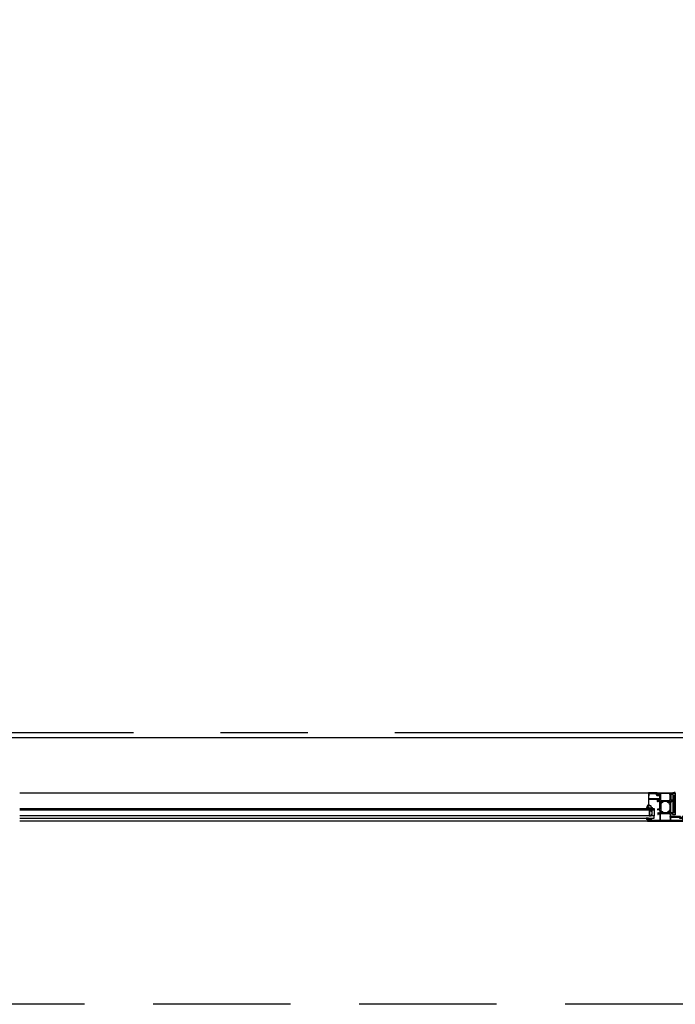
# Model space of a CAD drawing. Header units: millimetres. Extents: x 111285 to 237437, y -9513 to 52045.
# Tile 8 of 117: x 128282 to 129715, y 0 to 2152. Entities that reach past the tile are written whole.
import ezdxf

# ---------------------------------------------------------------- set-up
doc = ezdxf.new("R2010")
doc.units = ezdxf.units.MM
doc.header["$LTSCALE"] = 100
doc.linetypes.add('CENTER', pattern=[50.8, 31.75, -6.35, 6.35, -6.35])
doc.linetypes.add('DASHED3', pattern=[4.5, 3, -1.5])
doc.layers.get('0').update_dxf_attribs({"color": 252})
for name, color, linetype in [('0-aanzicht', 252, 'Continuous'), ('0-BUITENKOZIJNEN', 252, 'Continuous'), ('0-HOOFDSTRAMIEN', 1, 'CENTER')]:
    doc.layers.add(name, color=color, linetype=linetype)
doc.layers.add('X-ref binnenlijn', color=252, linetype='Continuous', plot=False)
doc.linetypes.add('ZIGZAG', pattern='A,0.00254,-5.08,[131,ltypeshp.shx,S=5.08,R=0,X=-5.08,Y=0],-10.16,[131,ltypeshp.shx,S=5.08,R=180,X=5.08,Y=0],-5.08', length=20.32254)

# ---------------------------------------------------------------- blocks, each defined once
blk = doc.blocks.new('U-STRAMIEN')
at = {"layer": '0-HOOFDSTRAMIEN', "ltscale": 0.3}
blk.add_lwpolyline([(-5000, 0), (68000, 0)], dxfattribs=at)
blk = doc.blocks.new('P-71191BLOCK')
at = {"layer": '0-BUITENKOZIJNEN', "linetype": 'Continuous', "ltscale": 0.25}
blk.add_lwpolyline([(14.4, 46.4), (13, 45.6), (12.5, 45.6, -0.414214), (12.3, 45.8), (12.3, 49.6, -0.414214), (12.5, 49.8), (14.5, 49, 0.9366), (14.9, 48.8), (15.9, 50.5, 0.577375), (15.7, 51), (12.1, 51, -0.414214), (11.4, 51.7), (11.4, 54.2, -0.414214), (11.7, 54.5), (12.3, 54.5, 1), (12.3, 55.5), (9.1, 55.5, 0.412335), (8.3, 54.7, 0.416094), (8.5, 54.5), (9.7, 54.5, -0.414214), (9.9, 54.3), (9.9, 51.5, -0.414214), (9.4, 51), (-3.9, 51, -0.410557), (-4.4, 51.5), (-4.6, 67), (-4.6, 69.5, -0.414214), (-4.1, 70), (-3.2, 70, -0.414214), (-3, 69.8), (-3, 68.9, 1), (-2.2, 68.9), (-2.2, 72, 0.414214), (-2.7, 72.5), (-3, 72.5, 0.414214), (-3.2, 72.3), (-3.2, 71.7, -0.414214), (-3.7, 71.2), (-4.3, 71.2, -0.414214), (-4.8, 71.7), (-4.8, 76.3, -0.414214), (-4.3, 76.8), (-3.7, 76.8, -0.414214), (-3.2, 76.3), (-3.2, 75.7, 0.414214), (-3, 75.5), (-2.7, 75.5, 0.414214), (-2.2, 76), (-2.2, 77.5, 0.414214), (-2.7, 78), (-5.7, 78, 0.414214), (-6.2, 77.5), (-6.2, 0.5, 0.414214), (-5.7, 0), (3.5, 0, 0.414214), (4, 0.5), (4, 2, 0.414214), (3.5, 2.5), (3.4, 2.5, 0.414214), (3.2, 2.3), (3.2, 2, -1), (1.6, 2), (1.6, 6, -1), (3.2, 6), (3.2, 5.7, 0.414214), (3.4, 5.5), (3.5, 5.5, 0.414214), (4, 6), (4, 26.5, -0.414214), (4.5, 27), (10, 27, -0.414214), (10.5, 26.5), (10.5, 23.4, -0.414214), (10.3, 23.2), (8.7, 23.2, 0.414214), (8.5, 23, 0.414214), (9.3, 22.2), (11.6, 22.2, 0.414214), (12.1, 22.7), (12.1, 26.8, -0.414214), (12.3, 27), (15.7, 27, 0.577351), (15.9, 27.5), (14.9, 29.2, 0.936617), (14.5, 29), (12.5, 28.2, -0.414214), (12.3, 28.4), (12.3, 32.2, -0.414214), (12.5, 32.4), (13, 32.4), (14.4, 31.6, 0.999993), (14.8, 31.6), (14.8, 32, 0.267949), (13.3, 34.6), (12.8, 34.8, -0.267949), (12.3, 35.7), (12.3, 42.3, -0.267949), (12.8, 43.2), (13.3, 43.4, 0.267949), (14.8, 46), (14.8, 46.4, 0.999992)], format="xyb", close=True, dxfattribs=at)
at = {"layer": '0-BUITENKOZIJNEN', "linetype": 'Continuous'}
for points in [[(-4.8, 28.9), (-4.8, 32.1, -0.414214), (-4.6, 32.3), (-4.4, 32.3, 0.414214), (-4.2, 32.5), (-4.2, 33.6, 0.414214), (-4.4, 33.8), (-4.6, 33.8, -0.414214), (-4.8, 34), (-4.8, 47.5, -0.414214), (-4.6, 47.7), (-4.4, 47.7, 0.414214), (-4.2, 47.9), (-4.2, 49, -0.414214), (-4, 49.2), (-2.9, 49.2, 0.414214), (-2.7, 49.4, -0.414214), (-2.5, 49.6), (8.8, 49.6, -0.414214), (9, 49.4, 0.414214), (9.2, 49.2), (10.3, 49.2, -0.414214), (10.5, 49), (10.5, 29, -0.414214), (10.3, 28.8), (9.2, 28.8, 0.414214), (9, 28.6, -0.414214), (8.8, 28.4), (4.2, 28.4, -0.414214), (4, 28.6, 0.414214), (3.8, 28.8), (2.8, 28.8, 0.414214), (2.6, 28.6, -0.414214), (2.4, 28.4), (-4.3, 28.4, -0.414214)], [(-0.1, 1.4), (-4.3, 1.4, -0.414214), (-4.8, 1.9), (-4.8, 26.5, -0.414214), (-4.3, 27), (2.1, 27, -0.414214), (2.6, 26.5), (2.6, 8.7, -0.414214), (2.1, 8.2), (1.9, 8.2, 0.414214), (0.4, 6.7), (0.4, 1.9, -0.414214)]]:
    blk.add_lwpolyline(points, format="xyb", close=True, dxfattribs=at)
blk = doc.blocks.new('P-70157BLOCK')
at = {"layer": '0-BUITENKOZIJNEN', "linetype": 'Continuous'}
for points in [[(14.5, 4.8, -0.536675), (14.3, 5.1, -0.301511), (16.2, 6.3), (18, 6.3, -0.414214), (18.5, 5.8), (18.5, -27.2, -0.414214), (18, -27.7), (16.2, -27.7, -0.301511), (14.3, -26.5, -0.536675), (14.5, -26.2), (16.2, -26.2, 0.414214), (16.7, -25.7), (16.7, -23.2, 0.414214), (16.2, -22.7), (2.7, -22.7, 0.414214), (2.2, -23.2), (2.2, -25.7, 0.414214), (2.7, -26.2), (4.1, -26.2, -0.553992), (4.3, -26.5, -0.287008), (2.7, -27.5), (-0.1, -27.5, -0.414214), (-1.1, -26.5), (-1.1, -26.4, -0.414214), (-0.9, -26.2), (0.3, -26.2, 0.414214), (0.5, -26), (0.5, -23.4, 0.414214), (-0.2, -22.7), (-0.2, -22.7), (-2.9, -22.7), (-2.9, -22.7, -0.57735), (-3.1, -22.3), (-2.8, -21.6), (-2.1, -20.5, -1), (-1.8, -20.7), (-0.3, -21.3, 0.534511), (0, -21.1), (0, -21.1), (0, -17.5, 0.414214), (-0.2, -17.3), (-0.7, -17.3), (-0.7, -17.3), (-2.1, -18.1, -1.077346), (-2.5, -18.1), (-2.5, -17.7, -0.267949), (-1, -15.1), (-1, -15.1), (-0.5, -14.9, 0.267949), (0, -14), (0, -10.7), (0, -10.7), (0, -7.4, 0.267949), (-0.5, -6.5), (-0.5, -6.5), (-1, -6.3, -0.267949), (-2.5, -3.7), (-2.5, -3.7), (-2.5, -3.3, -1.077346), (-2.1, -3.3), (-0.7, -4.1), (-0.2, -4.1, 0.414214), (0, -3.9), (0, -3.9), (0, -0.3), (0, -0.3, 0.534511), (-0.3, -0.1), (-1.8, -0.7), (-1.8, -0.7, -1), (-2.1, -0.9), (-2.1, -0.9), (-2.8, 0.2), (-2.8, 0.2), (-3.1, 0.8, -0.57735), (-2.9, 1.3), (-2.9, 1.3), (-0.2, 1.3, 0.414214), (0.5, 2), (0.5, 4.6, 0.414214), (0.3, 4.8), (-0.9, 4.8, -0.414214), (-1.1, 5), (-1.1, 5.1, -0.414214), (-0.1, 6.1), (2.7, 6.1, -0.287008), (4.3, 5.1, -0.553992), (4.1, 4.8), (2.7, 4.8, 0.414214), (2.2, 4.3), (2.2, 1.8, 0.414214), (2.7, 1.3), (16.2, 1.3, 0.414214), (16.7, 1.8), (16.7, 4.3, 0.414214), (16.2, 4.8)], [(17.1, -5.7), (17.1, -5.7), (17.1, -2.2), (17.1, -2.2, 0.414214), (16.9, -2, -0.414214), (16.7, -1.8), (16.7, -0.7), (16.7, -0.7, 0.414214), (16.5, -0.5), (15.4, -0.5, -0.414214), (15.2, -0.3, 0.414214), (15, -0.1), (3.5, -0.1), (3.5, -0.1, 0.414214), (3.3, -0.3, -0.414214), (3.1, -0.5), (2, -0.5, 0.414214), (1.8, -0.7), (1.8, -1.8), (1.8, -20.7), (1.8, -20.7, 0.414214), (2, -20.9), (3.1, -20.9, -0.414214), (3.3, -21.1, 0.414214), (3.5, -21.3), (15, -21.3, 0.414214), (15.2, -21.1), (15.2, -21.1, -0.414214), (15.4, -20.9), (15.4, -20.9), (16.5, -20.9, 0.414214), (16.7, -20.7), (16.7, -20.7), (16.7, -19.6), (16.7, -19.6, -0.414214), (16.9, -19.4), (16.9, -19.4, 0.414214), (17.1, -19.2), (17.1, -19.2)]]:
    blk.add_lwpolyline(points, format="xyb", close=True, dxfattribs=at)
blk = doc.blocks.new('SR2-horizontal')
at = {"linetype": 'Continuous', "ltscale": 0.25}
for p, q in [((-428, -400), (-1800, -400)), ((-1800, -462), (-425.6, -462))]:
    blk.add_line(p, q, dxfattribs=at)
at = {"linetype": 'Continuous'}
for p, q in [((-412.9, -424), (-1800, -424)), ((-1800, -428), (-412.9, -428)), ((-424.5, -416.8), (-424.5, -412)), ((-424.5, -412), (-419.5, -412)), ((-423.3, -418), (-424.5, -416.8)), ((-424.5, -419.2), (-423.3, -418)), ((-424.5, -424), (-424.5, -419.2)), ((-419.5, -424), (-424.5, -424)), ((-419.5, -413), (-423, -413)), ((-423, -413), (-423, -423)), ((-423, -423), (-419.5, -423)), ((-419.5, -412), (-417.5, -414)), ((-419.5, -414), (-419.5, -413)), ((-418.5, -414), (-419.5, -414)), ((-419.5, -423), (-419.5, -422)), ((-419.5, -422), (-418.5, -422)), ((-417.5, -422), (-419.5, -424)), ((-418.5, -422), (-418.5, -414)), ((-417.5, -414), (-417.5, -422)), ((-412.9, -424), (-412.9, -412)), ((-412.9, -428), (-412.9, -424))]:
    blk.add_line(p, q, dxfattribs=at)
at = {"ltscale": 0.1}
for p, q in [((-372, -414), (-367, -461.5)), ((-367, -414), (-372, -461.5)), ((-367, -414), (-372, -414)), ((-372, -414), (-372, -461.5)), ((-367, -461.5), (-367, -414)), ((-372, -461.5), (-367, -461.5))]:
    blk.add_line(p, q, dxfattribs=at)
at = {"linetype": 'Continuous'}
blk.add_lwpolyline([(-1800, -407), (-412.9, -407), (-412.9, -412), (-1800, -412)], dxfattribs=at)
for points in [[(-426.5, -406.7), (-426.5, -406.7, -0.150479), (-426.7, -406.8), (-426.7, -406.8), (-428.2, -406.8), (-428.2, -406.8, 0.203155), (-430.2, -406.8), (-430.2, -406.8), (-430.5, -406.8), (-430.5, -406.8, -0.321315), (-428.2, -403.6), (-428.2, -403.6), (-428.2, -403.7), (-428.2, -403.7, 0.414214), (-427.7, -404.2), (-427.7, -404.2), (-425.8, -404.2), (-425.8, -404.2, 0.414214), (-425.3, -403.7), (-425.3, -403.7), (-425.3, -403), (-425.3, -403, 0.414214), (-425.5, -402.8), (-425.5, -402.8), (-425.5, -402.8), (-425.6, -402.8), (-425.6, -402.8, -0.414214), (-425.9, -402.5), (-425.9, -402.5), (-425.9, -402.3), (-425.9, -402.3), (-425.1, -401.7), (-425.1, -401.7), (-422.9, -401.7), (-422.9, -401.7), (-422.1, -402.3), (-422.1, -402.3), (-422.1, -402.5), (-422.1, -402.5, -0.414214), (-422.4, -402.8), (-422.4, -402.8), (-422.5, -402.8), (-422.5, -402.8, 0.414214), (-422.7, -403), (-422.7, -403), (-422.7, -403.7), (-422.7, -403.7, 0.414214), (-422.2, -404.2), (-422.2, -404.2), (-421, -404.2), (-421, -404.2, -0.216855), (-421, -404.6), (-421, -404.6, -0.246521), (-421.2, -404.8, 0.121194)], [(-426.9, -406), (-426.9, -406, -0.024804), (-425.8, -405.4), (-425.8, -405.4, 0.78183), (-425.9, -404.8), (-425.9, -404.8), (-427.7, -404.8), (-427.7, -404.8, -0.138255), (-428.3, -404.6), (-428.3, -404.6, 0.29655), (-428.6, -404.6), (-428.6, -404.6, 0.093259), (-429.3, -405.3), (-429.3, -405.3, 0.587696), (-429.1, -405.8), (-429.1, -405.8, -0.095255), (-427.8, -406.1, 0.257242)], [(-423.5, -404.2), (-423.5, -404.2), (-423.5, -402.8), (-423.5, -402.8, 0.414214), (-423.8, -402.5), (-423.8, -402.5), (-424.2, -402.5), (-424.2, -402.5, 0.414214), (-424.5, -402.8), (-424.5, -402.8), (-424.5, -404), (-424.5, -404, 0.300021), (-424.3, -404.3), (-424.3, -404.3), (-423.9, -404.4, 0.538437)], [(-430.2, -428.3), (-427.1, -428.3, -0.191979), (-424, -429.5, 0.398651), (-421.8, -429.5, -0.191979), (-418.7, -428.3), (-416.6, -428.3, -0.414214), (-416.4, -428.5), (-416.4, -428.7, -0.326741), (-416.9, -429.2, 0.302866), (-419.5, -431.3), (-420, -433.1, -0.33328), (-421.1, -433.9), (-422.1, -433.9, 0.198912), (-422.3, -434), (-422.9, -434.6, -0.493145), (-423.2, -434.6), (-423.6, -434, 0.267949), (-423.8, -433.9), (-425.8, -433.9, 0.414214), (-426, -434.1), (-426, -436, -0.635409), (-426.4, -436.2, -0.209907), (-429.1, -429.8, -0.491509), (-428.7, -429.6, -0.194986), (-426.6, -431.4, 1.088983), (-426.2, -431.1, 0.162066), (-429.9, -429, -0.416129), (-430.4, -428.5), (-430.4, -428.5, -0.414214)], [(-396.5, -420.9, -0.126173), (-396.5, -420.7), (-395.6, -419.2), (-395.6, -418.7, 0.414214), (-395.8, -418.5), (-396.8, -418.5, 0.609065), (-397, -418.8, -1.936492), (-398.2, -418.8, 0.609065), (-398.4, -418.5), (-399.4, -418.5), (-399.4, -418.5, 0.534511), (-399.6, -418.8), (-399.6, -418.8), (-399, -420.2, -0.376373), (-399.6, -422.1), (-400.7, -422.7, 0.267949), (-401, -423.1), (-401, -425.5, -0.414214), (-401.5, -426), (-404.2, -426, -0.414214), (-404.5, -425.7), (-404.5, -425.1, 1), (-405.5, -425.1), (-405.5, -426.7, 0.414214), (-405, -427.2), (-401.5, -427.2, -0.414214), (-401, -427.7), (-401, -438.9, 0.267949), (-400.7, -439.3), (-399.6, -439.9, -0.376373), (-399, -441.8), (-399.6, -443.2, 0.534511), (-399.4, -443.5), (-398.4, -443.5, 0.609065), (-398.2, -443.2, -1.936492), (-397, -443.2, 0.609065), (-396.8, -443.5), (-395.8, -443.5), (-395.8, -443.5, 0.414214), (-395.6, -443.3), (-395.6, -443.3), (-395.6, -442.7), (-396.5, -441.3, -0.126173), (-396.5, -441.1, 0.233397), (-397.9, -438.4, -0.239087), (-399, -436.4), (-399, -425.6, -0.239087), (-397.9, -423.6, 0.233397)], [(-382.4, -418.7), (-382.4, -418.7, -0.414214), (-382.2, -418.5), (-381.2, -418.5, -0.609065), (-381, -418.8, 1.936492), (-379.8, -418.8, -0.609065), (-379.6, -418.5), (-378.6, -418.5, -0.534511), (-378.4, -418.8), (-379, -420.2, 0.376373), (-378.4, -422.1), (-377.3, -422.7, -0.267949), (-377, -423.1), (-377, -438.9, -0.267949), (-377.3, -439.3), (-378.4, -439.9, 0.376373), (-379, -441.8), (-378.4, -443.2, -0.534511), (-378.6, -443.5), (-379.6, -443.5, -0.609065), (-379.8, -443.2, 1.936492), (-381, -443.2, -0.609065), (-381.2, -443.5), (-382.2, -443.5, -0.414214), (-382.4, -443.3), (-382.4, -442.7), (-381.5, -441.3, 0.126173), (-381.5, -441.1, -0.233397), (-380.1, -438.4, 0.239087), (-379, -436.4), (-379, -425.6, 0.239087), (-380.1, -423.6, -0.233397), (-381.5, -420.9, 0.126173), (-381.5, -420.7), (-382.4, -419.2)]]:
    blk.add_lwpolyline(points, format="xyb", close=True, dxfattribs=at)
blk.add_arc((-374, -477.9), 16, 64.8134, 84.3822, dxfattribs=at)
at = {"layer": '0-BUITENKOZIJNEN', "linetype": 'Continuous'}
blk.add_lwpolyline([(-424.1, -435.6), (-424.1, -435.6, 0.414214), (-424.6, -436.1), (-424.6, -447.1), (-424.6, -447.1, 0.454262), (-423.6, -448.3), (-415.9, -448.3), (-405.6, -448.3), (-403.3, -448.3, 0.767327), (-403.2, -447.9), (-403.9, -446.7, -0.198912), (-404, -446.5), (-404, -446.4, -0.414214), (-403.8, -446.2), (-403.3, -446.2, -0.131652), (-403.1, -446.3), (-402, -447.7, -0.767327), (-402.4, -449.4), (-405.4, -449.4), (-415.9, -449.4), (-423.6, -449.4, 0.421807), (-424.6, -450.4), (-424.3, -459, 0.406661), (-422.8, -460.5), (-415.9, -460.5), (-409.7, -460.5, 0.267949), (-409.3, -460.2), (-407.8, -457.1, -0.267949), (-406, -456.1), (-403.6, -456.1, -0.668179), (-403.2, -457), (-403.8, -457.5, -0.467105), (-404.3, -457.5, 0.245393), (-404.6, -457.3), (-405.9, -457.3, 0.267949), (-406.8, -457.8), (-407.8, -460, 0.57735), (-407.4, -460.8), (-406.7, -460.8, -0.414214), (-406.5, -461), (-406.5, -461.5, -0.414214), (-407, -462), (-415.9, -462), (-425.3, -462), (-425.3, -462, -0.414214), (-425.8, -461.5), (-425.8, -434.6, -0.414214), (-425.3, -434.1), (-425.3, -434.1), (-424, -434.1), (-424, -434.1, -0.414214), (-423.5, -434.6), (-423.5, -434.6), (-423.5, -435.1), (-423.5, -435.1, -0.414214), (-424, -435.6), (-424.1, -435.6), (-424, -435.6), (-424, -435.6)], format="xyb", close=True, dxfattribs=at)
at = {"linetype": 'ZIGZAG', "ltscale": 0.25, "extrusion": (0, 0, -1), "zscale": -1, "rotation": 270}
blk.add_blockref('P-71191BLOCK', (350, -406.2), dxfattribs=at)
at = {"linetype": 'ZIGZAG', "extrusion": (0, 0, -1), "zscale": -1, "rotation": 270}
blk.add_blockref('P-70157BLOCK', (399.7, -443.5), dxfattribs=at)
blk = doc.blocks.new('onderlegger beganegrond')
at = {"layer": '0-aanzicht', "linetype": 'DASHED3'}
blk.add_lwpolyline([(64822, 0), (15, 0), (15, 15), (0, 15), (0, 44373), (15, 44373), (15, 44388), (33060, 44388)], dxfattribs=at)
at = {"layer": 'X-ref binnenlijn'}
blk.add_lwpolyline([(65120, 12574), (32630, 12574), (32630, 12638), (7405, 12638), (7405, 16138), (32630, 16138), (32630, 29144), (7405, 29144), (7405, 32644), (32630, 32644), (32630, 43805), (583, 43805), (583, 583), (43680, 583)], dxfattribs=at)
at = {"xscale": -1, "rotation": 180}
blk.add_blockref('SR2-horizontal', (3930, 0), dxfattribs=at)

msp = doc.modelspace()

# ---------------------------------------------------------------- linework, layer by layer
at = {"linetype": 'Continuous', "ltscale": 0.25}
for p, q in [((128282, 462), (129656.4, 462)), ((129654, 400), (128282, 400))]:
    msp.add_line(p, q, dxfattribs=at)
at = {"ltscale": 0.1}
for p, q in [((129710, 414), (129715, 461.5)), ((129715, 414), (129710, 461.5)), ((129710, 461.5), (129715, 461.5)), ((129710, 414), (129710, 461.5)), ((129715, 461.5), (129715, 414)), ((129715, 414), (129710, 414))]:
    msp.add_line(p, q, dxfattribs=at)
at = {"linetype": 'Continuous'}
for p, q in [((128282, 428), (129669.1, 428)), ((129669.1, 424), (128282, 424)), ((129662.5, 424), (129657.5, 424)), ((129657.5, 424), (129657.5, 419.2)), ((129657.5, 419.2), (129658.7, 418)), ((129658.7, 418), (129657.5, 416.8)), ((129657.5, 416.8), (129657.5, 412)), ((129657.5, 412), (129662.5, 412)), ((129659, 413), (129659, 423)), ((129659, 423), (129662.5, 423)), ((129662.5, 413), (129659, 413)), ((129664.5, 422), (129662.5, 424)), ((129662.5, 423), (129662.5, 422)), ((129662.5, 422), (129663.5, 422)), ((129662.5, 414), (129662.5, 413)), ((129663.5, 414), (129662.5, 414)), ((129662.5, 412), (129664.5, 414)), ((129663.5, 422), (129663.5, 414)), ((129664.5, 414), (129664.5, 422)), ((129669.1, 428), (129669.1, 424)), ((129669.1, 424), (129669.1, 412))]:
    msp.add_line(p, q, dxfattribs=at)
for points in [[(129651.8, 428.3), (129654.9, 428.3, 0.191979), (129658, 429.5, -0.398651), (129660.2, 429.5, 0.191979), (129663.3, 428.3), (129665.4, 428.3, 0.414214), (129665.6, 428.5), (129665.6, 428.7, 0.326741), (129665.1, 429.2, -0.302866), (129662.5, 431.3), (129662, 433.1, 0.33328), (129660.9, 433.9), (129659.9, 433.9, -0.198912), (129659.7, 434), (129659.1, 434.6, 0.493145), (129658.8, 434.6), (129658.4, 434, -0.267949), (129658.2, 433.9), (129656.2, 433.9, -0.414214), (129656, 434.1), (129656, 436, 0.635409), (129655.6, 436.2, 0.209907), (129652.9, 429.8, 0.491509), (129653.3, 429.6, 0.194986), (129655.4, 431.4, -1.088983), (129655.8, 431.1, -0.162066), (129652.1, 429, 0.416129), (129651.6, 428.5), (129651.6, 428.5, 0.414214)], [(129685.5, 420.9, 0.126173), (129685.5, 420.7), (129686.4, 419.3), (129686.4, 418.7, -0.414214), (129686.2, 418.5), (129685.2, 418.5, -0.609065), (129685, 418.8, 1.936492), (129683.8, 418.8, -0.609065), (129683.6, 418.5), (129682.6, 418.5), (129682.6, 418.5, -0.534511), (129682.4, 418.8), (129682.4, 418.8), (129683, 420.2, 0.376373), (129682.4, 422.1), (129681.3, 422.7, -0.267949), (129681, 423.1), (129681, 425.5, 0.414214), (129680.5, 426), (129677.8, 426, 0.414214), (129677.5, 425.7), (129677.5, 425.1, -1), (129676.5, 425.1), (129676.5, 426.7, -0.414214), (129677, 427.2), (129680.5, 427.2, 0.414214), (129681, 427.7), (129681, 438.9, -0.267949), (129681.3, 439.3), (129682.4, 439.9, 0.376373), (129683, 441.8), (129682.4, 443.2, -0.534511), (129682.6, 443.5), (129683.6, 443.5, -0.609065), (129683.8, 443.2, 1.936492), (129685, 443.2, -0.609065), (129685.2, 443.5), (129686.2, 443.5), (129686.2, 443.5, -0.414214), (129686.4, 443.3), (129686.4, 443.3), (129686.4, 442.8), (129685.5, 441.3, 0.126173), (129685.5, 441.1, -0.233397), (129684.1, 438.4, 0.239087), (129683, 436.4), (129683, 425.6, 0.239087), (129684.1, 423.6, -0.233397)], [(129699.6, 418.7), (129699.6, 418.7, 0.414214), (129699.8, 418.5), (129700.8, 418.5, 0.609065), (129701, 418.8, -1.936492), (129702.2, 418.8, 0.609065), (129702.4, 418.5), (129703.4, 418.5, 0.534511), (129703.6, 418.8), (129703, 420.2, -0.376373), (129703.6, 422.1), (129704.7, 422.7, 0.267949), (129704.9, 423.1), (129704.9, 438.9, 0.267949), (129704.7, 439.3), (129703.6, 439.9, -0.376373), (129703, 441.8), (129703.6, 443.2, 0.534511), (129703.4, 443.5), (129702.4, 443.5, 0.609065), (129702.2, 443.2, -1.936492), (129701, 443.2, 0.609065), (129700.8, 443.5), (129699.8, 443.5, 0.414214), (129699.6, 443.3), (129699.6, 442.8), (129700.5, 441.3, -0.126173), (129700.5, 441.1, 0.233397), (129701.9, 438.4, -0.239087), (129702.9, 436.4), (129702.9, 425.6, -0.239087), (129701.9, 423.6, 0.233397), (129700.5, 420.9, -0.126173), (129700.5, 420.7), (129699.6, 419.3)], [(129655.5, 406.7), (129655.5, 406.7, 0.150479), (129655.3, 406.8), (129655.3, 406.8), (129653.8, 406.8), (129653.8, 406.8, -0.203155), (129651.8, 406.8), (129651.8, 406.8), (129651.5, 406.8), (129651.5, 406.8, 0.321315), (129653.8, 403.6), (129653.8, 403.6), (129653.8, 403.7), (129653.8, 403.7, -0.414214), (129654.3, 404.2), (129654.3, 404.2), (129656.2, 404.2), (129656.2, 404.2, -0.414214), (129656.7, 403.7), (129656.7, 403.7), (129656.7, 403), (129656.7, 403, -0.414214), (129656.5, 402.8), (129656.5, 402.8), (129656.5, 402.8), (129656.4, 402.8), (129656.4, 402.8, 0.414214), (129656.1, 402.5), (129656.1, 402.5), (129656.1, 402.3), (129656.1, 402.3), (129656.9, 401.7), (129656.9, 401.7), (129659.1, 401.7), (129659.1, 401.7), (129659.9, 402.3), (129659.9, 402.3), (129659.9, 402.5), (129659.9, 402.5, 0.414214), (129659.6, 402.8), (129659.6, 402.8), (129659.5, 402.8), (129659.5, 402.8, -0.414214), (129659.3, 403), (129659.3, 403), (129659.3, 403.7), (129659.3, 403.7, -0.414214), (129659.8, 404.2), (129659.8, 404.2), (129661, 404.2), (129661, 404.2, 0.216855), (129661, 404.6), (129661, 404.6, 0.246521), (129660.8, 404.8, -0.121194)], [(129655.1, 406), (129655.1, 406, 0.024804), (129656.2, 405.4), (129656.2, 405.4, -0.78183), (129656.1, 404.8), (129656.1, 404.8), (129654.3, 404.8), (129654.3, 404.8, 0.138255), (129653.7, 404.6), (129653.7, 404.6, -0.29655), (129653.4, 404.6), (129653.4, 404.6, -0.093259), (129652.7, 405.3), (129652.7, 405.3, -0.587696), (129652.9, 405.8), (129652.9, 405.8, 0.095255), (129654.2, 406.1, -0.257242)], [(129658.5, 404.2), (129658.5, 404.2), (129658.5, 402.8), (129658.5, 402.8, -0.414214), (129658.2, 402.5), (129658.2, 402.5), (129657.8, 402.5), (129657.8, 402.5, -0.414214), (129657.5, 402.8), (129657.5, 402.8), (129657.5, 404), (129657.5, 404, -0.300021), (129657.7, 404.3), (129657.7, 404.3), (129658.1, 404.4, -0.538437)]]:
    msp.add_lwpolyline(points, format="xyb", close=True, dxfattribs=at)
msp.add_lwpolyline([(128282, 407), (129669.1, 407), (129669.1, 412), (128282, 412)], dxfattribs=at)
msp.add_arc((129708, 477.9), 16, 275.6178, 295.1866, dxfattribs=at)
at = {"layer": '0-BUITENKOZIJNEN', "linetype": 'Continuous'}
for points in [[(129657.9, 435.6), (129657.9, 435.6, -0.414214), (129657.4, 436.1), (129657.4, 447.1), (129657.4, 447.1, -0.454262), (129658.4, 448.3), (129666.1, 448.3), (129676.4, 448.3), (129678.7, 448.3, -0.767327), (129678.8, 447.9), (129678.1, 446.7, 0.198912), (129678, 446.5), (129678, 446.4, 0.414214), (129678.2, 446.2), (129678.7, 446.2, 0.131652), (129678.9, 446.3), (129680, 447.7, 0.767327), (129679.6, 449.4), (129676.6, 449.4), (129666.1, 449.4), (129658.4, 449.4, -0.421807), (129657.4, 450.4), (129657.7, 459, -0.406661), (129659.2, 460.5), (129666.1, 460.5), (129672.3, 460.5, -0.267949), (129672.7, 460.3), (129674.2, 457.1, 0.267949), (129676, 456.1), (129678.4, 456.1, 0.668179), (129678.8, 457), (129678.2, 457.5, 0.467105), (129677.7, 457.5, -0.245393), (129677.4, 457.3), (129676.1, 457.3, -0.267949), (129675.2, 457.8), (129674.2, 460.1, -0.57735), (129674.6, 460.8), (129675.3, 460.8, 0.414214), (129675.5, 461), (129675.5, 461.5, 0.414214), (129675, 462), (129666.1, 462), (129656.7, 462), (129656.7, 462, 0.414214), (129656.2, 461.5), (129656.2, 434.6, 0.414214), (129656.7, 434.1), (129656.7, 434.1), (129658, 434.1), (129658, 434.1, 0.414214), (129658.5, 434.6), (129658.5, 434.6), (129658.5, 435.1), (129658.5, 435.1, 0.414214), (129658, 435.6), (129657.9, 435.6), (129658, 435.6), (129658, 435.6)], [(129677.5, 458, -0.536675), (129677.2, 457.8, -0.301511), (129676, 459.7), (129676, 461.5, -0.414214), (129676.5, 462), (129709.5, 462, -0.414214), (129710, 461.5), (129710, 459.7, -0.301511), (129708.8, 457.8, -0.536675), (129708.5, 458), (129708.5, 459.7, 0.414214), (129708, 460.2), (129705.5, 460.2, 0.414214), (129705, 459.7), (129705, 446.2, 0.414214), (129705.5, 445.7), (129708, 445.7, 0.414214), (129708.5, 446.2), (129708.5, 447.6, -0.553992), (129708.8, 447.8, -0.287008), (129709.8, 446.2), (129709.8, 443.4, -0.414214), (129708.8, 442.4), (129708.7, 442.4, -0.414214), (129708.5, 442.6), (129708.5, 443.8, 0.414214), (129708.3, 444), (129705.7, 444, 0.414214), (129705, 443.3), (129705, 443.3), (129705, 440.6), (129705, 440.6, -0.57735), (129704.5, 440.4), (129703.9, 440.7), (129702.8, 441.4, -1), (129703, 441.7), (129703.6, 443.2, 0.534511), (129703.4, 443.5), (129703.4, 443.5), (129699.8, 443.5, 0.414214), (129699.6, 443.3), (129699.6, 442.8), (129699.6, 442.8), (129700.4, 441.4, -1.077346), (129700.4, 441), (129700, 441, -0.267949), (129697.4, 442.5), (129697.4, 442.5), (129697.2, 443, 0.267949), (129696.3, 443.5), (129693, 443.5), (129693, 443.5), (129689.7, 443.5, 0.267949), (129688.8, 443), (129688.8, 443), (129688.6, 442.5, -0.267949), (129686, 441), (129686, 441), (129685.6, 441, -1.077346), (129685.6, 441.4), (129686.4, 442.8), (129686.4, 443.3, 0.414214), (129686.2, 443.5), (129686.2, 443.5), (129682.6, 443.5), (129682.6, 443.5, 0.534511), (129682.4, 443.2), (129683, 441.7), (129683, 441.7, -1), (129683.2, 441.4), (129683.2, 441.4), (129682.1, 440.7), (129682.1, 440.7), (129681.4, 440.4, -0.57735), (129681, 440.6), (129681, 440.6), (129681, 443.3, 0.414214), (129680.3, 444), (129677.7, 444, 0.414214), (129677.5, 443.8), (129677.5, 442.6, -0.414214), (129677.3, 442.4), (129677.2, 442.4, -0.414214), (129676.2, 443.4), (129676.2, 446.2, -0.287008), (129677.2, 447.8, -0.553992), (129677.5, 447.6), (129677.5, 446.2, 0.414214), (129678, 445.7), (129680.5, 445.7, 0.414214), (129681, 446.2), (129681, 459.7, 0.414214), (129680.5, 460.2), (129678, 460.2, 0.414214), (129677.5, 459.7)], [(129688, 460.6), (129688, 460.6), (129684.5, 460.6), (129684.5, 460.6, 0.414214), (129684.3, 460.4, -0.414214), (129684.1, 460.2), (129683, 460.2), (129683, 460.2, 0.414214), (129682.8, 460), (129682.8, 458.9, -0.414214), (129682.6, 458.7, 0.414214), (129682.4, 458.5), (129682.4, 447), (129682.4, 447, 0.414214), (129682.6, 446.8, -0.414214), (129682.8, 446.6), (129682.8, 445.5, 0.414214), (129683, 445.3), (129684.1, 445.3), (129703, 445.3), (129703, 445.3, 0.414214), (129703.2, 445.5), (129703.2, 446.6, -0.414214), (129703.4, 446.8, 0.414214), (129703.6, 447), (129703.6, 458.5, 0.414214), (129703.4, 458.7), (129703.4, 458.7, -0.414214), (129703.2, 458.9), (129703.2, 458.9), (129703.2, 460, 0.414214), (129703, 460.2), (129703, 460.2), (129701.9, 460.2), (129701.9, 460.2, -0.414214), (129701.7, 460.4), (129701.7, 460.4, 0.414214), (129701.5, 460.6), (129701.5, 460.6)], [(129703.1, 401.4), (129699.9, 401.4, -0.414214), (129699.7, 401.6), (129699.7, 401.8, 0.414214), (129699.5, 402), (129698.4, 402, 0.414214), (129698.2, 401.8), (129698.2, 401.6, -0.414214), (129698, 401.4), (129684.5, 401.4, -0.414214), (129684.3, 401.6), (129684.3, 401.8, 0.414214), (129684.1, 402), (129683, 402, -0.414214), (129682.8, 402.2), (129682.8, 403.3, 0.414214), (129682.6, 403.5, -0.414214), (129682.4, 403.7), (129682.4, 415, -0.414214), (129682.6, 415.2, 0.414214), (129682.8, 415.4), (129682.8, 416.5, -0.414214), (129683, 416.7), (129703, 416.7, -0.414214), (129703.2, 416.5), (129703.2, 415.4, 0.414214), (129703.4, 415.2, -0.414214), (129703.6, 415), (129703.6, 410.4, -0.414214), (129703.4, 410.2, 0.414214), (129703.2, 410), (129703.2, 409, 0.414214), (129703.4, 408.8, -0.414214), (129703.6, 408.6), (129703.6, 401.9, -0.414214)], [(129730.6, 406.1), (129730.6, 401.9, -0.414214), (129730.1, 401.4), (129705.5, 401.4, -0.414214), (129705, 401.9), (129705, 408.3, -0.414214), (129705.5, 408.8), (129723.3, 408.8, -0.414214), (129723.8, 408.3), (129723.8, 408.1, 0.414214), (129725.3, 406.6), (129730.1, 406.6, -0.414214)]]:
    msp.add_lwpolyline(points, format="xyb", close=True, dxfattribs=at)
at = {"layer": '0-BUITENKOZIJNEN', "linetype": 'Continuous', "ltscale": 0.25}
msp.add_lwpolyline([(129726, 410.2), (129705.5, 410.2, -0.414214), (129705, 410.7), (129705, 416.2, -0.414214), (129705.5, 416.7), (129708.6, 416.7, -0.414214), (129708.8, 416.5), (129708.8, 414.9, 0.414214), (129709, 414.7, 0.414214), (129709.8, 415.5), (129709.8, 417.8, 0.414214), (129709.3, 418.3), (129705.2, 418.3, -0.414214), (129705, 418.5), (129705, 421.9, 0.577351), (129704.5, 422.1), (129702.8, 421.1, 0.936617), (129703, 420.7), (129703.8, 418.7, -0.414214), (129703.6, 418.5), (129699.8, 418.5, -0.414214), (129699.6, 418.7), (129699.6, 419.2), (129700.4, 420.6, 0.999993), (129700.4, 421), (129700, 421, 0.267949), (129697.4, 419.5), (129697.2, 419, -0.267949), (129696.3, 418.5), (129689.7, 418.5, -0.267949), (129688.8, 419), (129688.6, 419.5, 0.267949), (129686, 421), (129685.6, 421, 0.999992), (129685.6, 420.6), (129686.4, 419.2), (129686.4, 418.7, -0.414214), (129686.2, 418.5), (129682.4, 418.5, -0.414214), (129682.2, 418.7), (129683, 420.7, 0.9366), (129683.2, 421.1), (129681.4, 422.1, 0.577375), (129681, 421.9), (129681, 418.3, -0.414214), (129680.3, 417.6), (129677.8, 417.6, -0.414214), (129677.5, 417.9), (129677.5, 418.5, 1), (129676.5, 418.5), (129676.5, 415.3, 0.412335), (129677.3, 414.5, 0.416094), (129677.5, 414.7), (129677.5, 415.9, -0.414214), (129677.7, 416.1), (129680.5, 416.1, -0.414214), (129681, 415.6), (129681, 402.3, -0.410557), (129680.5, 401.8), (129665, 401.6), (129662.5, 401.6, -0.414214), (129662, 402.1), (129662, 403, -0.414214), (129662.2, 403.2), (129663.1, 403.2, 1), (129663.1, 404), (129660, 404, 0.414214), (129659.5, 403.5), (129659.5, 403.2, 0.414214), (129659.7, 403), (129660.3, 403, -0.414214), (129660.8, 402.5), (129660.8, 401.9, -0.414214), (129660.3, 401.4), (129655.7, 401.4, -0.414214), (129655.2, 401.9), (129655.2, 402.5, -0.414214), (129655.7, 403), (129656.3, 403, 0.414214), (129656.5, 403.2), (129656.5, 403.5, 0.414214), (129656, 404), (129654.5, 404, 0.414214), (129654, 403.5), (129654, 400.5, 0.414214), (129654.5, 400), (129731.5, 400, 0.414214)], format="xyb", dxfattribs=at)

# ---------------------------------------------------------------- block references
msp.add_blockref('onderlegger beganegrond', (126152, 0))
at = {"layer": '0-HOOFDSTRAMIEN'}
msp.add_blockref('U-STRAMIEN', (126482, 594), dxfattribs=at)

doc.saveas('drawing.dxf')
